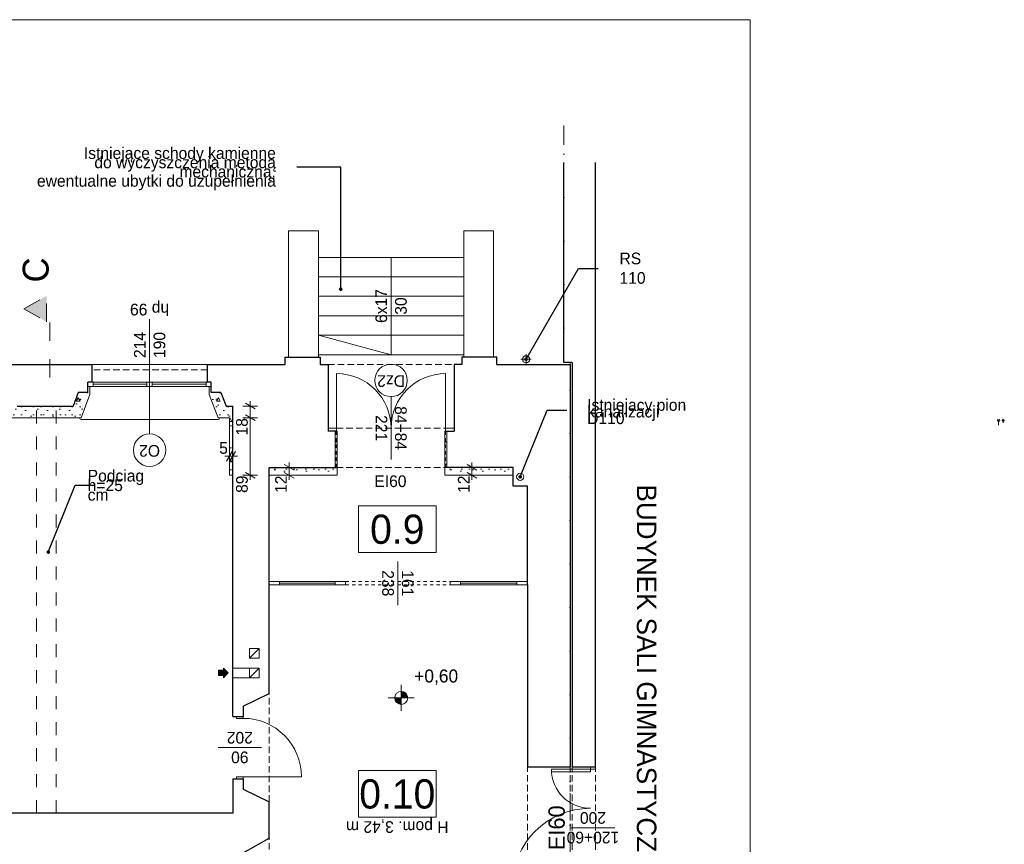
# Model space of a CAD drawing. Extents: x -145259 to -66341, y -2316 to 227384.
# Tile 34 of 143: x -81510 to -66341, y 54284 to 66984. Entities that reach past the tile are written whole.
import ezdxf

# ---------------------------------------------------------------- set-up
doc = ezdxf.new("R2010")
doc.units = 0
doc.header["$MEASUREMENT"] = 0
for name, pattern in [('Dashed', [564.444447, 282.222223, -282.222223]), ('Dot & Dashed', [670.277762, 352.777767, -176.388884, 0, -141.111112]), ('Hidden Line', [100, 50, -50]), ('Krawędzie ukryte', [150, 100, -50]), ('Przerywana', [400, 200, -200])]:
    doc.linetypes.add(name, pattern=pattern)
for name, color, linetype in [('Arch ocieplenie', 7, 'Continuous'), ('Arch wymiary', 7, 'Continuous'), ('INWENT RZĘDNE', 7, 'Continuous')]:
    doc.layers.add(name, color=color, linetype=linetype)
for name, color, linetype, lineweight in [('Arch ocieplenie_Nr_Pióra__21', 7, 'Continuous', 13), ('Arch opisy okien_Nr_Pióra__21', 7, 'Continuous', 13), ('Arch opisy_Nr_Pióra__1', 7, 'Continuous', 25), ('Arch opisy_Nr_Pióra__21', 7, 'Continuous', 13), ('arch przekroje_Nr_Pióra__21', 7, 'Continuous', 13), ('arch przekroje_Nr_Pióra__5', 7, 'Continuous', 13), ('ARCH TABELA_Nr_Pióra__21', 7, 'Continuous', 13), ('Arch wymiary_Nr_Pióra__21', 7, 'Continuous', 13), ('Arch wymiary_Nr_Pióra__5', 7, 'Continuous', 13), ('Inwent kominy_Nr_Pióra__21', 7, 'Continuous', 13), ('INWENT ODWODNIENIE_Nr_Pióra__21', 7, 'Continuous', 13), ('INWENT OPISY_Nr_Pióra__21', 7, 'Continuous', 13), ('INWENT RZĘDNE_Nr_Pióra__21', 7, 'Continuous', 13), ('INWENT STROPY_Nr_Pióra__21', 7, 'Continuous', 13), ('INWENT. DRZWI_Nr_Pióra__21', 7, 'Continuous', 13), ('INWENT. OKNA_Nr_Pióra__21', 7, 'Continuous', 13), ('INWENT.ŚCIANY_Nr_Pióra__1', 7, 'Continuous', 25), ('INWENT.ŚCIANY_Nr_Pióra__20', 1, 'Continuous', 20), ('INWENT.ŚCIANY_Nr_Pióra__21', 7, 'Continuous', 13), ('Istniejące schody_Nr_Pióra__21', 7, 'Continuous', 13)]:
    doc.layers.add(name, color=color, linetype=linetype, lineweight=lineweight)
doc.layers.add('instalacja CO_Nr_Pióra__24', color=7, linetype='Continuous', lineweight=13, true_color=0x029e21)
doc.layers.add('INWENT kanalizacja_Nr_Pióra__118', color=7, linetype='Continuous', lineweight=13, true_color=0x573938)
doc.styles.add('GENERATED_STYLE_1', font='txt')
doc.styles.add('GENERATED_STYLE_2', font='txt')
doc.styles.add('GENERATED_STYLE_4', font='txt')
doc.styles.add('GENERATED_STYLE_5', font='txt')
doc.styles.add('GENERATED_STYLE_6', font='txt')
doc.styles.add('GENERATED_STYLE_7', font='txt')
doc.styles.add('GENERATED_STYLE_8', font='txt')
doc.dimstyles.new('GENERATED_STYLE__1', dxfattribs={"dimtxt": 179.999995, "dimasz": 114, "dimexe": 0.18, "dimexo": 0, "dimgap": 0.09, "dimtad": 1, "dimdec": 0, "dimlfac": 0.1, "dimzin": 0, "dimdsep": 46, "dimtxsty": 'GENERATED_STYLE_1', "dimblk": 'ARROWHEAD_2', "dimblk1": 'ARROWHEAD_2', "dimblk2": 'ARROWHEAD_2', "dimcen": 0.09, "dimclrd": 7, "dimclre": 7, "dimclrt": 7, "dimazin": 0, "dimtfac": 1, "dimtdec": 4, "dimtmove": 0, "dimatfit": 3, "dimfxl": 0, "dimtolj": 1, "dimtzin": 0, "dimarcsym": 0})
doc.dimstyles.new('GENERATED_STYLE__2', dxfattribs={"dimtxt": 179.999995, "dimasz": 114, "dimexe": 0.18, "dimexo": 0, "dimgap": 0.09, "dimtad": 1, "dimtih": 1, "dimtoh": 1, "dimdec": 0, "dimlfac": 0.1, "dimzin": 0, "dimdsep": 46, "dimtxsty": 'GENERATED_STYLE_1', "dimblk": 'ARROWHEAD_2', "dimblk1": 'ARROWHEAD_2', "dimblk2": 'ARROWHEAD_2', "dimcen": 0.09, "dimclrd": 7, "dimclre": 7, "dimclrt": 7, "dimazin": 0, "dimtfac": 1, "dimtdec": 4, "dimtmove": 0, "dimatfit": 3, "dimfxl": 0, "dimtolj": 1, "dimtzin": 0, "dimarcsym": 0})
doc.dimstyles.new('GENERATED_STYLE__9', dxfattribs={"dimtxt": 0.18, "dimasz": 109.44, "dimexe": 0.18, "dimexo": 0.0625, "dimgap": 0.09, "dimtad": 0, "dimtih": 1, "dimtoh": 1, "dimdec": 4, "dimzin": 0, "dimdsep": 46, "dimcen": 0.09, "dimadec": 0, "dimazin": 0, "dimtfac": 1, "dimtdec": 4, "dimtmove": 0, "dimatfit": 3, "dimldrblk": 'ARROWHEAD_11', "dimfxl": 0, "dimtolj": 1, "dimtzin": 0, "dimarcsym": 0})
pattern_1 = [(0, (0, 0), (0, 623.5383), [60, -300]), (0, (180, 311.8), (0, 623.5383), [60, -300]), (60, (0, 0), (-540, 311.769), [60, -300]), (60, (360, 0), (-540, 311.769), [60, -300]), (120, (60, 0), (540, 311.769), [60, -300]), (120, (420, 0), (540, 311.769), [60, -300]), (0, (0, 60), (0, 120), [0, -120, 0, -180]), (45, (60, 60), (-84.85282, 84.85282), [0, -90, 0, -150])]

# ---------------------------------------------------------------- blocks, each defined once
blk = doc.blocks.new('Ściana_3', base_point=(-73909, 60089))
at = {"layer": 'Arch ocieplenie_Nr_Pióra__21', "linetype": 'Continuous'}
h = blk.add_hatch(dxfattribs=at)
h.set_pattern_fill('Structural_Concrete', color=256, style=0, pattern_type=2)
h.set_pattern_definition(pattern_1)
h.paths.add_polyline_path([(-73909, 60089), (-74929, 60089), (-74959, 59969), (-73909, 59969)], flags=0)
for p, q in [((-73909, 60089), (-74929, 60089)), ((-73909, 59969), (-73909, 60089)), ((-74959, 59969), (-73909, 59969))]:
    blk.add_line(p, q, dxfattribs=at)
blk = doc.blocks.new('Ściana_4', base_point=(-74929, 60089))
at = {"layer": 'Arch ocieplenie_Nr_Pióra__21', "linetype": 'Continuous'}
h = blk.add_hatch(dxfattribs=at)
h.set_pattern_fill('Structural_Concrete', color=256, style=0, pattern_type=2)
h.set_pattern_definition(pattern_1)
h.paths.add_polyline_path([(-74929, 60089), (-74929, 60649), (-74959, 60649), (-74959, 59969)], flags=0)
for p, q in [((-74929, 60649), (-74959, 60649)), ((-74959, 60649), (-74959, 59969)), ((-74929, 60089), (-74929, 60649))]:
    blk.add_line(p, q, dxfattribs=at)
blk = doc.blocks.new('Ściana_5', base_point=(-77669, 60089))
at = {"layer": 'Arch ocieplenie_Nr_Pióra__21', "linetype": 'Continuous'}
h = blk.add_hatch(dxfattribs=at)
h.set_pattern_fill('Structural_Concrete', color=256, style=0, pattern_type=2)
h.set_pattern_definition(pattern_1)
h.paths.add_polyline_path([(-77669, 59969), (-76619, 59969), (-76649, 60089), (-77669, 60089)], flags=0)
for p, q in [((-76649, 60089), (-77669, 60089)), ((-77669, 60089), (-77669, 59969)), ((-77669, 59969), (-76619, 59969))]:
    blk.add_line(p, q, dxfattribs=at)
blk = doc.blocks.new('Ściana_6', base_point=(-76649, 60089))
at = {"layer": 'Arch ocieplenie_Nr_Pióra__21', "linetype": 'Continuous'}
h = blk.add_hatch(dxfattribs=at)
h.set_pattern_fill('Structural_Concrete', color=256, style=0, pattern_type=2)
h.set_pattern_definition(pattern_1)
h.paths.add_polyline_path([(-76619, 59969), (-76619, 60649), (-76649, 60649), (-76649, 60089)], flags=0)
for p, q in [((-76619, 60649), (-76649, 60649)), ((-76649, 60649), (-76649, 60089)), ((-76619, 59969), (-76619, 60649))]:
    blk.add_line(p, q, dxfattribs=at)
blk = doc.blocks.new('Ściana_7', base_point=(-78229, 61034))
at = {"layer": 'Arch ocieplenie_Nr_Pióra__21', "linetype": 'Continuous'}
h = blk.add_hatch(dxfattribs=at)
h.set_pattern_fill('Structural_Concrete', color=256, style=0, pattern_type=2)
h.set_pattern_definition(pattern_1)
h.paths.add_polyline_path([(-78229, 61034), (-78329, 61034), (-78453, 60854), (-78279, 60854)], flags=0)
for p, q in [((-78229, 61034), (-78329, 61034)), ((-78453, 60854), (-78279, 60854))]:
    blk.add_line(p, q, dxfattribs=at)
blk = doc.blocks.new('Ściana_8', base_point=(-78329, 61034))
at = {"layer": 'Arch ocieplenie_Nr_Pióra__21', "linetype": 'Continuous'}
h = blk.add_hatch(dxfattribs=at)
h.set_pattern_fill('Structural_Concrete', color=256, style=0, pattern_type=2)
h.set_pattern_definition(pattern_1)
h.paths.add_polyline_path([(-78329, 61034), (-78409, 61244), (-78590, 61214), (-78453, 60854)], flags=0)
for p, q in [((-78590, 61214), (-78453, 60854)), ((-78329, 61034), (-78409, 61244))]:
    blk.add_line(p, q, dxfattribs=at)
blk = doc.blocks.new('Ściana_9', base_point=(-78409, 61244))
at = {"layer": 'Arch ocieplenie_Nr_Pióra__21', "linetype": 'Continuous'}
h = blk.add_hatch(dxfattribs=at)
h.set_pattern_fill('Structural_Concrete', color=256, style=0, pattern_type=2)
h.set_pattern_definition(pattern_1)
h.paths.add_polyline_path([(-78409, 61244), (-78559, 61244), (-78589, 61214), (-78590, 61214)], flags=0)
for p, q in [((-78589, 61214), (-78590, 61214)), ((-78409, 61244), (-78559, 61244))]:
    blk.add_line(p, q, dxfattribs=at)
blk = doc.blocks.new('Ściana_10', base_point=(-78229, 61034))
at = {"layer": 'Arch ocieplenie_Nr_Pióra__21', "linetype": 'Continuous'}
h = blk.add_hatch(dxfattribs=at)
h.set_pattern_fill('Structural_Concrete', color=256, style=0, pattern_type=2)
h.set_pattern_definition(pattern_1)
h.paths.add_polyline_path([(-78279, 60854), (-78279, 59969), (-78229, 59969), (-78229, 61034)], flags=0)
for p, q in [((-78229, 59969), (-78229, 61034)), ((-78279, 60854), (-78279, 59969)), ((-78279, 59969), (-78229, 59969))]:
    blk.add_line(p, q, dxfattribs=at)
blk = doc.blocks.new('Ściana_11', base_point=(-78559, 61244))
at = {"layer": 'Arch ocieplenie_Nr_Pióra__21', "linetype": 'Continuous'}
h = blk.add_hatch(dxfattribs=at)
h.set_pattern_fill('Structural_Concrete', color=256, style=0, pattern_type=2)
h.set_pattern_definition(pattern_1)
h.paths.add_polyline_path([(-78559, 61244), (-78559, 61334), (-78589, 61334), (-78589, 61214)], flags=0)
for p, q in [((-78559, 61334), (-78589, 61334)), ((-78589, 61334), (-78589, 61214)), ((-78559, 61244), (-78559, 61334))]:
    blk.add_line(p, q, dxfattribs=at)
blk = doc.blocks.new('Ściana_12', base_point=(-81119, 61034))
at = {"layer": 'Arch ocieplenie_Nr_Pióra__21', "linetype": 'Continuous'}
h = blk.add_hatch(dxfattribs=at)
h.set_pattern_fill('Structural_Concrete', color=256, style=0, pattern_type=2)
h.set_pattern_definition(pattern_1)
h.paths.add_polyline_path([(-81119, 60854), (-80565, 60854), (-80689, 61034), (-81119, 61034)], flags=0)
for p, q in [((-80689, 61034), (-81119, 61034)), ((-81119, 60854), (-80565, 60854))]:
    blk.add_line(p, q, dxfattribs=at)
blk = doc.blocks.new('Ściana_13', base_point=(-80689, 61034))
at = {"layer": 'Arch ocieplenie_Nr_Pióra__21', "linetype": 'Continuous'}
h = blk.add_hatch(dxfattribs=at)
h.set_pattern_fill('Structural_Concrete', color=256, style=0, pattern_type=2)
h.set_pattern_definition(pattern_1)
h.paths.add_polyline_path([(-80565, 60854), (-80428, 61214), (-80609, 61244), (-80689, 61034)], flags=0)
for p, q in [((-80609, 61244), (-80689, 61034)), ((-80565, 60854), (-80428, 61214))]:
    blk.add_line(p, q, dxfattribs=at)
blk = doc.blocks.new('Ściana_14', base_point=(-80609, 61244))
at = {"layer": 'Arch ocieplenie_Nr_Pióra__21', "linetype": 'Continuous'}
h = blk.add_hatch(dxfattribs=at)
h.set_pattern_fill('Structural_Concrete', color=256, style=0, pattern_type=2)
h.set_pattern_definition(pattern_1)
h.paths.add_polyline_path([(-80428, 61214), (-80429, 61214), (-80459, 61244), (-80609, 61244)], flags=0)
for p, q in [((-80459, 61244), (-80609, 61244)), ((-80428, 61214), (-80429, 61214))]:
    blk.add_line(p, q, dxfattribs=at)
blk = doc.blocks.new('Ściana_15', base_point=(-80459, 61244))
at = {"layer": 'Arch ocieplenie_Nr_Pióra__21', "linetype": 'Continuous'}
h = blk.add_hatch(dxfattribs=at)
h.set_pattern_fill('Structural_Concrete', color=256, style=0, pattern_type=2)
h.set_pattern_definition(pattern_1)
h.paths.add_polyline_path([(-80429, 61214), (-80429, 61334), (-80459, 61334), (-80459, 61244)], flags=0)
for p, q in [((-80429, 61334), (-80459, 61334)), ((-80459, 61334), (-80459, 61244)), ((-80429, 61214), (-80429, 61334))]:
    blk.add_line(p, q, dxfattribs=at)
blk = doc.blocks.new('Ściana_16', base_point=(-81119, 61034))
at = {"layer": 'Arch ocieplenie_Nr_Pióra__21', "linetype": 'Continuous'}
h = blk.add_hatch(dxfattribs=at)
h.set_pattern_fill('Structural_Concrete', color=256, style=0, pattern_type=2)
h.set_pattern_definition(pattern_1)
h.paths.add_polyline_path([(-81119, 61034), (-81549, 61034), (-81673, 60854), (-81119, 60854)], flags=0)
for p, q in [((-81119, 61034), (-81549, 61034)), ((-81673, 60854), (-81119, 60854))]:
    blk.add_line(p, q, dxfattribs=at)
blk = doc.blocks.new('*D1369')
at = {"layer": 'Arch wymiary_Nr_Pióra__5', "linetype": 'Continuous'}
for p, q in [((-77846, 60854), (-78071, 60854)), ((-78033, 60897), (-77883, 60810)), ((-77958, 59969), (-77958, 60854)), ((-77846, 59969), (-78071, 59969)), ((-78033, 60012), (-77883, 59925)), ((-77958, 59895), (-77958, 59969))]:
    blk.add_line(p, q, dxfattribs=at)
at = {"layer": 'Arch wymiary_Nr_Pióra__21', "char_height": 180, "attachment_point": 7, "rotation": 90, "style": 'GENERATED_STYLE_1'}
for s, insert in [('{18}', (-77994, 60580)), ('{89}', (-77994, 59695))]:
    blk.add_mtext(s, dxfattribs=dict(at, insert=insert))
blk = doc.blocks.new('ARROWHEAD_2')
at = {"color": 0, "linetype": 'Continuous', "lineweight": 0}
for p, q in [((0, 0), (-1, 0)), ((-0.38, -0.66), (0.38, 0.66))]:
    blk.add_line(p, q, dxfattribs=at)
blk = doc.blocks.new('*D1370')
at = {"layer": 'Arch wymiary_Nr_Pióra__5', "linetype": 'Continuous'}
for p, q in [((-77846, 61034), (-78071, 61034)), ((-77883, 60990), (-78033, 61077)), ((-77958, 61034), (-77958, 61107)), ((-77958, 60854), (-77958, 61034)), ((-77846, 60854), (-78071, 60854)), ((-78033, 60897), (-77883, 60810))]:
    blk.add_line(p, q, dxfattribs=at)
at = {"layer": 'Arch wymiary_Nr_Pióra__21', "char_height": 180, "attachment_point": 7, "rotation": 90, "style": 'GENERATED_STYLE_1'}
for s, insert in [('{18}', (-77994, 60580)), ('{89}', (-77994, 59695))]:
    blk.add_mtext(s, dxfattribs=dict(at, insert=insert))
blk = doc.blocks.new('*D1371')
at = {"layer": 'Arch wymiary_Nr_Pióra__5', "linetype": 'Continuous'}
for p, q in [((-78279, 60147), (-78279, 60372)), ((-78229, 60147), (-78229, 60372)), ((-78352, 60259), (-78279, 60259)), ((-78322, 60184), (-78235, 60334)), ((-78279, 60259), (-78229, 60259)), ((-78185, 60334), (-78272, 60184)), ((-78229, 60259), (-78155, 60259))]:
    blk.add_line(p, q, dxfattribs=at)
at = {"layer": 'Arch wymiary_Nr_Pióra__21', "insert": (-78437, 60295), "char_height": 180, "attachment_point": 7, "style": 'GENERATED_STYLE_1'}
blk.add_mtext('{5}', dxfattribs=at)
blk = doc.blocks.new('*D1372')
at = {"layer": 'Arch wymiary_Nr_Pióra__5', "linetype": 'Continuous'}
for p, q in [((-77247, 60089), (-77472, 60089)), ((-77284, 60045), (-77434, 60132)), ((-77359, 60089), (-77359, 60162)), ((-77359, 59969), (-77359, 60089)), ((-77247, 59969), (-77472, 59969)), ((-77434, 60012), (-77284, 59925)), ((-77359, 59895), (-77359, 59969))]:
    blk.add_line(p, q, dxfattribs=at)
at = {"layer": 'Arch wymiary_Nr_Pióra__21', "insert": (-77395, 59695), "char_height": 180, "attachment_point": 7, "rotation": 90, "style": 'GENERATED_STYLE_1'}
blk.add_mtext('{12}', dxfattribs=at)
blk = doc.blocks.new('*D1373')
at = {"layer": 'Arch wymiary_Nr_Pióra__5', "linetype": 'Continuous'}
for p, q in [((-74430, 60089), (-74655, 60089)), ((-74468, 60045), (-74618, 60132)), ((-74543, 60089), (-74543, 60162)), ((-74543, 59969), (-74543, 60089)), ((-74430, 59969), (-74655, 59969)), ((-74618, 60012), (-74468, 59925)), ((-74543, 59895), (-74543, 59969))]:
    blk.add_line(p, q, dxfattribs=at)
at = {"layer": 'Arch wymiary_Nr_Pióra__21', "insert": (-74579, 59695), "char_height": 180, "attachment_point": 7, "rotation": 90, "style": 'GENERATED_STYLE_1'}
blk.add_mtext('{12}', dxfattribs=at)
blk = doc.blocks.new('Koty wysokościowe_5', base_point=(-75632, 56539))
at = {"layer": 'INWENT RZĘDNE_Nr_Pióra__21', "linetype": 'Continuous'}
for points in [[(-75632, 56539), (-75532, 56539), (-75540, 56577), (-75561, 56609), (-75594, 56631), (-75632, 56639)], [(-75632, 56539), (-75732, 56539), (-75724, 56500), (-75703, 56468), (-75670, 56446), (-75632, 56439)]]:
    blk.add_hatch(color=256, dxfattribs=at).paths.add_polyline_path(points, flags=0)
for p, q in [((-75632, 56339), (-75632, 56739)), ((-75832, 56539), (-75432, 56539))]:
    blk.add_line(p, q, dxfattribs=at)
blk.add_circle((-75632, 56539), 100, dxfattribs=at)
at = {"layer": 'INWENT RZĘDNE_Nr_Pióra__21', "insert": (-75432, 56739), "char_height": 200, "attachment_point": 7, "style": 'GENERATED_STYLE_2'}
blk.add_mtext('{+0,60}', dxfattribs=at)
blk = doc.blocks.new('ARROWHEAD_11')
at = {"color": 0, "linetype": 'Continuous', "lineweight": 0}
blk.add_line((0, 0), (-1, 0), dxfattribs=at)
at = {"color": 0, "linetype": 'Continuous', "lineweight": 0, "const_width": 0.25, "flags": 128}
blk.add_lwpolyline([(-0.125, 0, 1), (0.125, 0, 1)], format="xyb", close=True, dxfattribs=at)

msp = doc.modelspace()

# ---------------------------------------------------------------- hatches: boundary and pattern name
at = {"layer": 'arch przekroje_Nr_Pióra__5', "linetype": 'Continuous'}
msp.add_hatch(color=256, dxfattribs=at).paths.add_polyline_path([(-81096.9, 62730.1), (-81096.9, 62330.1), (-81446.9, 62530.1)], flags=0)
at = {"layer": 'Inwent kominy_Nr_Pióra__21', "linetype": 'Continuous'}
msp.add_hatch(color=256, dxfattribs=at).paths.add_polyline_path([(-78368.7, 56848.6), (-78368.7, 56883.6), (-78448.7, 56883.6), (-78448.7, 56963.6), (-78368.7, 56963.6), (-78368.7, 56998.6), (-78298.7, 56923.6)], flags=0)

# ---------------------------------------------------------------- linework, layer by layer
at = {"layer": 'Arch opisy okien_Nr_Pióra__21', "linetype": 'Continuous'}
for centre in [(-75788.7, 61428.6), (-79508.7, 60353.6)]:
    msp.add_circle(centre, 250, dxfattribs=at)
at = {"layer": 'Arch opisy_Nr_Pióra__21', "linetype": 'Continuous'}
for p, q in [((-76292.8, 59497.9), (-76292.8, 58777.9)), ((-75092.8, 59497.9), (-76292.8, 59497.9)), ((-75092.8, 58777.9), (-75092.8, 59497.9)), ((-76292.8, 58777.9), (-75092.8, 58777.9)), ((-76292.8, 55420.8), (-76292.8, 54700.8)), ((-75092.8, 55420.8), (-76292.8, 55420.8)), ((-75092.8, 54700.8), (-75092.8, 55420.8)), ((-76292.8, 54700.8), (-75092.8, 54700.8))]:
    msp.add_line(p, q, dxfattribs=at)
at = {"layer": 'arch przekroje_Nr_Pióra__5', "linetype": 'Dashed'}
for p, q in [((-81446.9, 62530.1), (-81096.9, 62730.1)), ((-81096.9, 62330.1), (-81096.9, 62730.1)), ((-81446.9, 62530.1), (-81096.9, 62330.1)), ((-81046.9, 61472.1), (-81046.9, 62530.1))]:
    msp.add_line(p, q, dxfattribs=at)
at = {"layer": 'ARCH TABELA_Nr_Pióra__21', "linetype": 'Continuous'}
for p, q in [((-145258.7, 66983.6), (-70258.7, 66983.6)), ((-70258.7, 66983.6), (-70258.7, 37283.6))]:
    msp.add_line(p, q, dxfattribs=at)
at = {"layer": 'instalacja CO_Nr_Pióra__24', "linetype": 'Continuous'}
for p, q in [((-66428.7, 60738.6), (-66428.7, 60813.6)), ((-66358.7, 60813.6), (-66358.7, 60776.1))]:
    msp.add_line(p, q, dxfattribs=at)
for centre in [(-66428.7, 60813.6), (-66358.7, 60813.6)]:
    msp.add_circle(centre, 17.5, dxfattribs=at)
at = {"layer": 'INWENT kanalizacja_Nr_Pióra__118', "linetype": 'Continuous'}
msp.add_circle((-73798.7, 59943.6), 55, dxfattribs=at)
at = {"layer": 'Inwent kominy_Nr_Pióra__21', "linetype": 'Continuous'}
for p, q in [((-77818.7, 57298.6), (-77968.7, 57298.6)), ((-77968.7, 57298.6), (-77968.7, 57148.6)), ((-77968.7, 57148.6), (-77818.7, 57298.6)), ((-77818.7, 57148.6), (-77818.7, 57298.6)), ((-77968.7, 57148.6), (-77818.7, 57148.6)), ((-78448.7, 56883.6), (-78448.7, 56963.6)), ((-78448.7, 56963.6), (-78368.7, 56963.6)), ((-78368.7, 56883.6), (-78448.7, 56883.6)), ((-78298.7, 56923.6), (-78368.7, 56998.6)), ((-78368.7, 56963.6), (-78368.7, 56998.6)), ((-78298.7, 56923.6), (-78368.7, 56848.6)), ((-78368.7, 56883.6), (-78368.7, 56848.6)), ((-77968.7, 56998.6), (-78228.7, 56998.6)), ((-77818.7, 56998.6), (-77968.7, 56998.6)), ((-77968.7, 56998.6), (-77968.7, 56848.6)), ((-77968.7, 56848.6), (-77818.7, 56998.6)), ((-77818.7, 56848.6), (-77818.7, 56998.6)), ((-77968.7, 56848.6), (-78228.7, 56848.6)), ((-77968.7, 56848.6), (-77818.7, 56848.6))]:
    msp.add_line(p, q, dxfattribs=at)
at = {"layer": 'INWENT ODWODNIENIE_Nr_Pióra__21', "linetype": 'Continuous'}
for p, q in [((-73628.7, 61753.6), (-73788.7, 61753.6)), ((-73708.7, 61673.6), (-73708.7, 61833.6))]:
    msp.add_line(p, q, dxfattribs=at)
msp.add_circle((-73708.7, 61753.6), 55, dxfattribs=at)
at = {"layer": 'INWENT OPISY_Nr_Pióra__21', "linetype": 'Continuous'}
for p, q in [((-79508.7, 60603.6), (-79508.7, 62373.6)), ((-75788.7, 61178.6), (-75788.7, 60208.6)), ((-75683.7, 57968.6), (-75683.7, 58638.6)), ((-77783.7, 55773.6), (-78453.7, 55773.6)), ((-72343.7, 54538.6), (-73013.7, 54538.6))]:
    msp.add_line(p, q, dxfattribs=at)
at = {"layer": 'INWENT STROPY_Nr_Pióra__21', "linetype": 'Przerywana'}
for p, q in [((-81248.7, 54763.6), (-81248.7, 61033.6)), ((-80948.7, 54763.6), (-80948.7, 61033.6))]:
    msp.add_line(p, q, dxfattribs=at)
at = {"layer": 'INWENT. DRZWI_Nr_Pióra__21', "linetype": 'Continuous'}
for p, q in [((-76628.7, 60693.6), (-76628.7, 61533.6)), ((-74948.7, 60693.6), (-74948.7, 61533.6)), ((-76758.7, 60648.6), (-76758.7, 60693.6)), ((-76758.7, 60693.6), (-76628.7, 60693.6)), ((-76628.7, 60693.6), (-76628.7, 60648.6)), ((-74948.7, 60648.6), (-74948.7, 60693.6)), ((-74948.7, 60693.6), (-74818.7, 60693.6)), ((-74818.7, 60693.6), (-74818.7, 60648.6)), ((-76628.7, 60648.6), (-76758.7, 60648.6)), ((-74818.7, 60648.6), (-74948.7, 60648.6)), ((-76488.7, 58328.6), (-77668.7, 58328.6)), ((-77668.7, 58278.6), (-76488.7, 58278.6)), ((-77508.7, 58278.6), (-77508.7, 58328.6)), ((-77508.7, 58303.6), (-76648.7, 58303.6)), ((-76648.7, 58278.6), (-76648.7, 58328.6)), ((-76488.7, 58278.6), (-76488.7, 58328.6)), ((-74878.7, 58278.6), (-74878.7, 58328.6)), ((-74878.7, 58328.6), (-73688.7, 58328.6)), ((-73688.7, 58278.6), (-74878.7, 58278.6)), ((-74718.7, 58278.6), (-74718.7, 58328.6)), ((-73848.7, 58303.6), (-74718.7, 58303.6)), ((-73848.7, 58278.6), (-73848.7, 58328.6)), ((-78168.7, 56223.6), (-78168.7, 56253.6)), ((-78068.7, 56223.6), (-78168.7, 56223.6)), ((-78068.7, 56223.6), (-78068.7, 56253.6)), ((-72718.7, 55438.6), (-73318.7, 55438.6)), ((-73318.7, 55438.6), (-73318.7, 55398.6)), ((-73318.7, 55398.6), (-72718.7, 55398.6)), ((-72718.7, 55438.6), (-72718.7, 55478.6)), ((-72718.7, 55398.6), (-72718.7, 55438.6)), ((-72718.7, 55438.6), (-72638.7, 55438.6)), ((-72638.7, 55438.6), (-72638.7, 55478.6)), ((-78068.7, 55323.6), (-78168.7, 55323.6)), ((-78168.7, 55323.6), (-78168.7, 55293.6)), ((-78068.7, 55323.6), (-77168.7, 55323.6)), ((-78068.7, 55323.6), (-78068.7, 55293.6))]:
    msp.add_line(p, q, dxfattribs=at)
at = {"layer": 'INWENT. DRZWI_Nr_Pióra__21', "linetype": 'Hidden Line'}
for p, q in [((-76488.7, 58328.6), (-74878.7, 58328.6)), ((-76488.7, 58278.6), (-74878.7, 58278.6))]:
    msp.add_line(p, q, dxfattribs=at)
at = {"layer": 'INWENT. DRZWI_Nr_Pióra__21', "linetype": 'Continuous'}
for centre, radius, start, end in [((-76628.7, 60693.6), 840, 0, 90), ((-74948.7, 60693.6), 840, 90, 180), ((-78068.7, 55323.6), 900, 0, 90), ((-72718.7, 55438.6), 600, 180, 270), ((-72718.7, 53638.6), 1200, 90, 180)]:
    msp.add_arc(centre, radius, start, end, dxfattribs=at)
at = {"layer": 'INWENT. OKNA_Nr_Pióra__21', "linetype": 'Continuous'}
for p, q in [((-80458.7, 61403.6), (-78558.7, 61403.6)), ((-78558.7, 61333.6), (-80458.7, 61333.6)), ((-80378.7, 61333.6), (-80378.7, 61403.6)), ((-79548.7, 61368.6), (-80378.7, 61368.6)), ((-79548.7, 61333.6), (-79548.7, 61403.6)), ((-79468.7, 61333.6), (-79468.7, 61403.6)), ((-78638.7, 61368.6), (-79468.7, 61368.6)), ((-78638.7, 61333.6), (-78638.7, 61403.6)), ((-80584.7, 60843.6), (-80584.7, 60853.6)), ((-78432.8, 60843.6), (-78432.8, 60853.6)), ((-80564.7, 60823.6), (-78452.8, 60823.6))]:
    msp.add_line(p, q, dxfattribs=at)
for centre, start, end in [((-80564.7, 60843.6), 180, 270), ((-78452.8, 60843.6), 270, 0)]:
    msp.add_arc(centre, 20, start, end, dxfattribs=at)
at = {"layer": 'INWENT.ŚCIANY_Nr_Pióra__1', "linetype": 'Continuous'}
for p, q in [((-73128.7, 61703.6), (-73128.7, 64783.9)), ((-72638.7, 55478.6), (-72638.7, 64783.9)), ((-77418.7, 61673.6), (-77418.7, 61783.6)), ((-77418.7, 61783.6), (-76878.7, 61783.6)), ((-76878.7, 61783.6), (-76878.7, 61673.6)), ((-74158.7, 61783.6), (-74698.7, 61783.6)), ((-74698.7, 61783.6), (-74698.7, 61673.6)), ((-74158.7, 61673.6), (-74158.7, 61783.6)), ((-81838.7, 61673.6), (-80398.7, 61673.6)), ((-80398.7, 61673.6), (-80398.7, 61403.6)), ((-78618.7, 61673.6), (-77418.7, 61673.6)), ((-78618.7, 61403.6), (-78618.7, 61673.6)), ((-76878.7, 61673.6), (-76758.7, 61673.6)), ((-76758.7, 61673.6), (-76758.7, 60648.6)), ((-74698.7, 61673.6), (-74818.7, 61673.6)), ((-74818.7, 61673.6), (-74818.7, 60648.6)), ((-74158.7, 61673.6), (-73028.7, 61673.6)), ((-72998.7, 61703.6), (-73128.7, 61703.6)), ((-73028.7, 61673.6), (-73028.7, 55478.6)), ((-72998.7, 61703.6), (-72998.7, 55478.6)), ((-80458.7, 61243.6), (-80458.7, 61403.6)), ((-80398.7, 61403.6), (-80458.7, 61403.6)), ((-78558.7, 61403.6), (-78618.7, 61403.6)), ((-78558.7, 61243.6), (-78558.7, 61403.6)), ((-80608.7, 61243.6), (-80688.7, 61033.6)), ((-80458.7, 61243.6), (-80608.7, 61243.6)), ((-78408.7, 61243.6), (-78558.7, 61243.6)), ((-78408.7, 61243.6), (-78328.7, 61033.6)), ((-81548.7, 61033.6), (-80688.7, 61033.6)), ((-78328.7, 61033.6), (-78228.7, 61033.6)), ((-78228.7, 56253.6), (-78228.7, 61033.6)), ((-76628.7, 60648.6), (-76758.7, 60648.6)), ((-74948.7, 60648.6), (-74818.7, 60648.6)), ((-77668.7, 58328.6), (-77668.7, 60088.6)), ((-77668.7, 60088.6), (-76628.7, 60088.6)), ((-73908.7, 60088.6), (-74948.7, 60088.6)), ((-73908.7, 59798.6), (-73908.7, 60088.6)), ((-73688.7, 59798.6), (-73908.7, 59798.6)), ((-73688.7, 58278.6), (-73688.7, 59798.6)), ((-77668.7, 56608.6), (-77668.7, 58328.6)), ((-73688.7, 58278.6), (-73688.7, 55478.6)), ((-78068.7, 56413.6), (-77668.7, 56608.6)), ((-78068.7, 56413.6), (-78068.7, 56253.6)), ((-78228.7, 56253.6), (-78068.7, 56253.6)), ((-73688.7, 55478.6), (-73028.7, 55478.6)), ((-72998.7, 55478.6), (-72638.7, 55478.6)), ((-78228.7, 55293.6), (-78068.7, 55293.6)), ((-78228.7, 55293.6), (-78228.7, 54763.6)), ((-78068.7, 55293.6), (-78068.7, 55133.6)), ((-78068.7, 55133.6), (-77668.7, 54938.6)), ((-77668.7, 54378.6), (-77668.7, 54938.6)), ((-78228.7, 54763.6), (-85948.7, 54763.6)), ((-78068.7, 54153.6), (-77668.7, 54378.6))]:
    msp.add_line(p, q, dxfattribs=at)
at = {"layer": 'INWENT.ŚCIANY_Nr_Pióra__1', "linetype": 'Hidden Line'}
for p, q in [((-76628.7, 60088.6), (-76628.7, 60648.6)), ((-74948.7, 60088.6), (-74948.7, 60648.6))]:
    msp.add_line(p, q, dxfattribs=at)
at = {"layer": 'INWENT.ŚCIANY_Nr_Pióra__20', "linetype": 'Dot & Dashed'}
for p, q in [((-73128.7, 61703.6), (-73128.7, 65354.5)), ((-73028.7, 61703.6), (-73128.7, 61703.6)), ((-73028.7, 47343.6), (-73028.7, 61703.6))]:
    msp.add_line(p, q, dxfattribs=at)
at = {"layer": 'INWENT.ŚCIANY_Nr_Pióra__21', "linetype": 'Continuous'}
msp.add_line((-78618.7, 61673.6), (-80398.7, 61673.6), dxfattribs=at)
at = {"layer": 'INWENT.ŚCIANY_Nr_Pióra__21', "linetype": 'Krawędzie ukryte'}
for p, q in [((-78618.7, 61593.6), (-80398.7, 61593.6)), ((-76758.7, 61673.6), (-74818.7, 61673.6)), ((-76628.7, 60693.6), (-74948.7, 60693.6)), ((-76628.7, 60088.6), (-74948.7, 60088.6)), ((-77668.7, 54938.6), (-77668.7, 56608.6)), ((-73688.7, 53598.6), (-73688.7, 55478.6)), ((-73028.7, 53598.6), (-73028.7, 55478.6)), ((-72998.7, 53598.6), (-72998.7, 55478.6)), ((-72638.7, 53598.6), (-72638.7, 55478.6)), ((-77668.7, 52703.6), (-77668.7, 54378.6))]:
    msp.add_line(p, q, dxfattribs=at)
at = {"layer": 'Istniejące schody_Nr_Pióra__21', "linetype": 'Continuous'}
for p, q in [((-77368.7, 61783.6), (-77368.7, 63733.6)), ((-76908.7, 63733.6), (-77368.7, 63733.6)), ((-76908.7, 61783.6), (-76908.7, 63733.6)), ((-74668.7, 61783.6), (-74668.7, 63733.6)), ((-74668.7, 63733.6), (-74208.7, 63733.6)), ((-74208.7, 61783.6), (-74208.7, 63733.6)), ((-76908.7, 63323.6), (-74668.7, 63323.6)), ((-75788.7, 63323.6), (-75788.7, 61823.6)), ((-76908.7, 63023.6), (-74668.7, 63023.6)), ((-76908.7, 62723.6), (-74668.7, 62723.6)), ((-76908.7, 62423.6), (-74668.7, 62423.6)), ((-76908.7, 62123.6), (-74668.7, 62123.6)), ((-75788.7, 61823.6), (-76908.7, 62123.6)), ((-76908.7, 61823.6), (-74668.7, 61823.6))]:
    msp.add_line(p, q, dxfattribs=at)

# ---------------------------------------------------------------- block references
at = {"layer": 'Arch ocieplenie'}
for name, p in [('Ściana_15', (-80458.7, 61243.6)), ('Ściana_11', (-78558.7, 61243.6)), ('Ściana_13', (-80688.7, 61033.6)), ('Ściana_14', (-80608.7, 61243.6)), ('Ściana_8', (-78328.7, 61033.6)), ('Ściana_9', (-78408.7, 61243.6)), ('Ściana_16', (-81118.7, 61033.6)), ('Ściana_12', (-81118.7, 61033.6)), ('Ściana_7', (-78228.7, 61033.6)), ('Ściana_10', (-78228.7, 61033.6)), ('Ściana_6', (-76648.7, 60088.6)), ('Ściana_4', (-74928.7, 60088.6)), ('Ściana_5', (-77668.7, 60088.6)), ('Ściana_3', (-73908.7, 60088.6))]:
    msp.add_blockref(name, p, dxfattribs=at)
at = {"layer": 'INWENT RZĘDNE'}
msp.add_blockref('Koty wysokościowe_5', (-75632, 56538.6), dxfattribs=at)

# ---------------------------------------------------------------- texts
at = {"layer": 'Arch opisy okien_Nr_Pióra__21', "linetype": 'Continuous', "char_height": 180, "attachment_point": 2, "rotation": 180, "style": 'GENERATED_STYLE_8'}
for s, insert in [('{Dz2}', (-75788.7, 61328.3)), ('{O2}', (-79508.7, 60253.3))]:
    msp.add_mtext(s, dxfattribs=dict(at, insert=insert))
at = {"layer": 'Arch opisy okien_Nr_Pióra__21', "linetype": 'Continuous', "insert": (-75798.7, 59965.6), "char_height": 180, "attachment_point": 2, "style": 'GENERATED_STYLE_8'}
msp.add_mtext('{EI60}', dxfattribs=at)
at = {"layer": 'Arch opisy_Nr_Pióra__1', "linetype": 'Continuous', "insert": (-71701.6, 56615.1), "char_height": 300, "attachment_point": 2, "rotation": 270, "style": 'GENERATED_STYLE_7'}
msp.add_mtext('{BUDYNEK SALI GIMNASTYCZNEJ}', dxfattribs=at)
at = {"layer": 'Arch opisy_Nr_Pióra__1', "linetype": 'Continuous', "char_height": 450, "attachment_point": 8, "style": 'GENERATED_STYLE_5'}
for s, insert in [('{0.9}', (-75692.8, 58905)), ('{0.10}', (-75692.8, 54828.1))]:
    msp.add_mtext(s, dxfattribs=dict(at, insert=insert))
at = {"layer": 'Arch opisy_Nr_Pióra__21', "linetype": 'Continuous', "insert": (-77563.6, 64688.1), "char_height": 180, "width": 3996.43, "attachment_point": 6, "line_spacing_factor": 0.475335, "style": 'GENERATED_STYLE_6'}
msp.add_mtext('{Istniejące schody kamienne\\Pdo wyczyszczenia metodą mechaniczną,\\Pewentualne ubytki do uzupełnienia}', dxfattribs=at)
at = {"layer": 'arch przekroje_Nr_Pióra__21', "linetype": 'Continuous', "insert": (-81464.1, 63130.1), "char_height": 400, "attachment_point": 2, "rotation": 90, "style": 'GENERATED_STYLE_8'}
msp.add_mtext('{C}', dxfattribs=at)
at = {"layer": 'INWENT OPISY_Nr_Pióra__21', "linetype": 'Continuous', "insert": (-72269.3, 63155.2), "char_height": 180, "width": 692.895, "attachment_point": 4, "style": 'GENERATED_STYLE_6'}
msp.add_mtext('{RS 110}', dxfattribs=at)
at = {"layer": 'INWENT OPISY_Nr_Pióra__21', "linetype": 'Continuous', "char_height": 180, "width": 1346.334, "attachment_point": 2, "style": 'GENERATED_STYLE_7'}
for s, insert, rotation, line_spacing_factor in [('{6x17\\P30}', (-76029.9, 62573.6), 90, 1.008452), ('{214\\P190}', (-79749.9, 61973.6), 90, 1.008452), ('{84+84\\P221}', (-75547.9, 60693.6), 270, 0.99682), ('{161\\P238}', (-75442.5, 58303.6), 270, 1.008888), ('{90\\P202}', (-78118.7, 55532.8), 180, 1.007146), ('{120+60\\P200}', (-72678.7, 54297.4), 180, 1.008452)]:
    msp.add_mtext(s, dxfattribs=dict(at, insert=insert, rotation=rotation, line_spacing_factor=line_spacing_factor))
at = {"layer": 'INWENT OPISY_Nr_Pióra__21', "linetype": 'Continuous', "attachment_point": 2, "style": 'GENERATED_STYLE_7'}
for s, insert, char_height, rotation in [('{hp 99}', (-79508.7, 62429.3), 180, 180), ('{EI60}', (-73363.2, 54538.6), 250, 90), ('{H pom. 3,42 m}', (-75692.8, 54459.9), 180, 180)]:
    msp.add_mtext(s, dxfattribs=dict(at, insert=insert, char_height=char_height, rotation=rotation))
at = {"layer": 'INWENT OPISY_Nr_Pióra__21', "linetype": 'Continuous', "char_height": 180, "attachment_point": 4, "style": 'GENERATED_STYLE_4'}
for s, insert, width, line_spacing_factor in [('{Istniejacy pion\\Pkanalizacji D110 }', (-72767.2, 60946.6), 1570.45, 0.340614), ('{Podciag\\Ph=25 cm}', (-80462.6, 59812.1), 803.012, 0.491192)]:
    msp.add_mtext(s, dxfattribs=dict(at, insert=insert, width=width, line_spacing_factor=line_spacing_factor))

# ---------------------------------------------------------------- dimensions: what is measured, and where the dimension line sits
at = {"layer": 'Arch wymiary', "linetype": 'Continuous'}
for base, p1, p2, picture, middle in [((-77958.3, 59968.6), (-78278.7, 60853.6), (-78278.7, 61033.6), '*D1370', (-78084.3, 60716.4)), ((-77958.2572, 59968.6024), (-78228.7374, 59968.6024), (-78278.7374, 60853.6027), '*D1369', (-78084.2572, 59831.4454)), ((-77359, 59968.6), (-77158.7, 59968.6), (-77158.7, 60088.6), '*D1372', (-77485, 59831.4)), ((-74542.9, 59968.6), (-74418.7, 59968.6), (-74418.7, 60088.6), '*D1373', (-74668.9, 59831.4))]:
    dim = msp.add_linear_dim(base=base, p1=p1, p2=p2, angle=90, dimstyle='GENERATED_STYLE__1', dxfattribs=at)
    dim.commit()
    dim.dimension.update_dxf_attribs({"geometry": picture, "text_midpoint": middle})
dim = msp.add_linear_dim(base=(-78278.7, 60259.2), p1=(-78278.7, 60501.1), p2=(-78228.7, 60501.1), dimstyle='GENERATED_STYLE__2', dxfattribs=at)
dim.commit()
dim.dimension.update_dxf_attribs({"geometry": '*D1371', "text_midpoint": (-78369, 60385.2)})

# ---------------------------------------------------------------- leaders
at = {"layer": 'Arch opisy_Nr_Pióra__21', "linetype": 'Continuous', "annotation_type": 0, "has_hookline": 1, "hookline_direction": 1, "text_width": 3745.7}
msp.add_leader([(-76564.2, 62833.5), (-76564.2, 64713.9), (-77240.9, 64713.9)], dimstyle='GENERATED_STYLE__9', dxfattribs=at)
at = {"layer": 'INWENT OPISY_Nr_Pióra__21', "linetype": 'Continuous', "annotation_type": 0, "has_hookline": 1, "hookline_direction": 1}
for points, text_width in [([(-73708.7, 61753.6), (-72900.1, 63154.2), (-72597, 63154.2)], 437.1), ([(-73798.7, 59943.6), (-73384.1, 60972.3), (-73081, 60972.3)], 1328.6), ([(-81069.7, 58783.9), (-80655, 59812.6), (-80351.9, 59812.6)], 985.7)]:
    msp.add_leader(points, dimstyle='GENERATED_STYLE__9', dxfattribs=dict(at, text_width=text_width))

doc.saveas('drawing.dxf')
